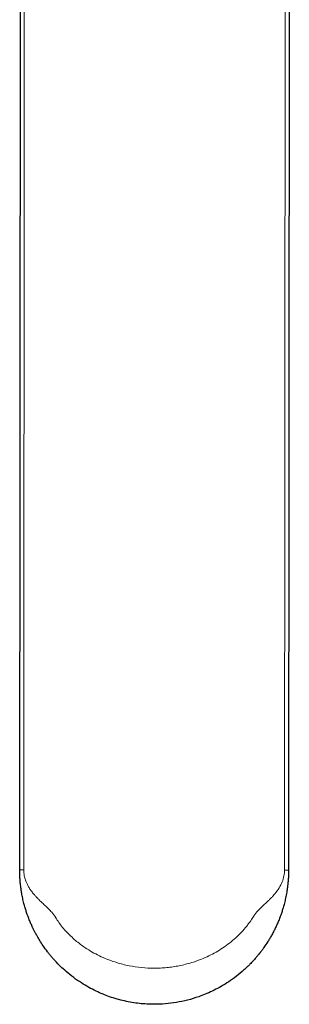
# Model space of a CAD drawing. Header units: millimetres. Extents: x 8 to 974, y 12 to 621.
# Tile 10 of 56: x 488 to 513, y 82 to 175. Entities that reach past the tile are written whole.
import ezdxf

# ---------------------------------------------------------------- set-up
doc = ezdxf.new("R2010")
doc.units = ezdxf.units.MM

msp = doc.modelspace()

# ---------------------------------------------------------------- linework, layer by layer
at = {"color": 7, "linetype": 'Continuous', "lineweight": 30}
for p, q in [((487.7, 94.606), (487.767, 184.573)), ((513.067, 184.43), (513, 94.587))]:
    msp.add_line(p, q, dxfattribs=at)
at = {"color": 8, "linetype": 'Continuous', "lineweight": 0}
for p, q in [((488.141, 184.272), (488.074, 94.606)), ((512.625, 94.588), (512.692, 184.159))]:
    msp.add_line(p, q, dxfattribs=at)
at = {"color": 7, "linetype": 'Continuous', "lineweight": 30}
msp.add_open_spline([(513, 94.587), (512.998, 94.454), (512.996, 94.174), (512.973, 93.739), (512.938, 93.326), (512.889, 92.91), (512.822, 92.463), (512.727, 91.968), (512.613, 91.483), (512.499, 91.065), (512.382, 90.687), (512.253, 90.309), (512.106, 89.92), (511.946, 89.538), (511.787, 89.188), (511.617, 88.842), (511.437, 88.503), (511.245, 88.165), (511.001, 87.766), (510.792, 87.452), (510.625, 87.219), (510.565, 87.136), (510.504, 87.053), (510.443, 86.971), (510.393, 86.905), (510.337, 86.833), (510.259, 86.734), (510.121, 86.561), (509.914, 86.314), (509.654, 86.023), (509.386, 85.742), (509.145, 85.503), (508.942, 85.311), (508.769, 85.155), (508.435, 84.862), (507.922, 84.451), (507.209, 83.957), (506.509, 83.538), (505.829, 83.187), (505.177, 82.897), (504.408, 82.604), (503.503, 82.33), (502.45, 82.107), (501.4, 81.976), (500.471, 81.937), (499.661, 81.959), (498.962, 82.017), (498.26, 82.114), (497.556, 82.252), (496.852, 82.433), (496.178, 82.648), (495.52, 82.898), (494.866, 83.189), (494.185, 83.541), (493.483, 83.962), (492.768, 84.457), (492.116, 84.981), (491.537, 85.512), (491.165, 85.894), (490.932, 86.15), (490.825, 86.271), (490.72, 86.393), (490.616, 86.516), (490.514, 86.641), (490.414, 86.767), (490.207, 87.033), (489.924, 87.423), (489.6, 87.921), (489.384, 88.287), (489.247, 88.533), (489.169, 88.68), (489.1, 88.811), (489.041, 88.927), (488.991, 89.028), (488.95, 89.114), (488.871, 89.279), (488.751, 89.542), (488.593, 89.921), (488.448, 90.305), (488.321, 90.675), (488.206, 91.048), (488.089, 91.47), (487.982, 91.923), (487.897, 92.359), (487.837, 92.729), (487.795, 93.036), (487.761, 93.337), (487.734, 93.648), (487.713, 93.984), (487.702, 94.301), (487.7, 94.507), (487.7, 94.606)], degree=3, knots=[0, 0, 0, 0, 0.009965, 0.020849, 0.032725, 0.041547, 0.053285, 0.067945, 0.081077, 0.092348, 0.10176, 0.111773, 0.123057, 0.133413, 0.142882, 0.151773, 0.162133, 0.171593, 0.180997, 0.197408, 0.199984, 0.202559, 0.205134, 0.207708, 0.210282, 0.211359, 0.21459, 0.219759, 0.228039, 0.23885, 0.249156, 0.257373, 0.264398, 0.270232, 0.274875, 0.297925, 0.319667, 0.340103, 0.359232, 0.377057, 0.393581, 0.420843, 0.447595, 0.473852, 0.499628, 0.516816, 0.534215, 0.551831, 0.569668, 0.587729, 0.606019, 0.622585, 0.640455, 0.659633, 0.680119, 0.701916, 0.725024, 0.743055, 0.761088, 0.765137, 0.769187, 0.773236, 0.777285, 0.781335, 0.785385, 0.789435, 0.806763, 0.821651, 0.834101, 0.83869, 0.842833, 0.846529, 0.849779, 0.852583, 0.854944, 0.856863, 0.866227, 0.876501, 0.887729, 0.897462, 0.906624, 0.918006, 0.931608, 0.943087, 0.952836, 0.960856, 0.96715, 0.97621, 0.984686, 0.992605, 1, 1, 1, 1], dxfattribs=at)
at = {"color": 8, "linetype": 'Continuous', "lineweight": 0}
for points in [[(487.7, 94.606), (487.705, 94.606), (487.715, 94.606), (487.794, 94.606), (487.913, 94.606), (488.02, 94.606), (488.074, 94.606)], [(513, 94.587), (512.995, 94.587), (512.985, 94.587), (512.905, 94.587), (512.787, 94.587), (512.679, 94.588), (512.625, 94.588)]]:
    msp.add_open_spline(points, degree=3, dxfattribs=at)
msp.add_open_spline([(488.074, 94.606), (488.086, 94.418), (488.109, 94.03), (488.262, 93.565), (488.427, 93.202), (488.58, 92.929), (488.759, 92.654), (488.944, 92.408), (489.131, 92.187), (489.322, 91.982), (489.551, 91.75), (489.822, 91.492), (490.105, 91.229), (490.356, 90.988), (490.555, 90.79), (490.812, 90.515), (491.063, 90.123), (491.383, 89.631), (491.732, 89.187), (492.112, 88.753), (492.517, 88.346), (492.945, 87.961), (493.446, 87.562), (494.022, 87.158), (494.68, 86.765), (495.368, 86.418), (496.086, 86.116), (496.954, 85.819), (497.979, 85.56), (499.16, 85.385), (500.156, 85.337), (500.953, 85.357), (501.547, 85.4), (502.136, 85.473), (502.72, 85.574), (503.298, 85.705), (503.932, 85.882), (504.612, 86.114), (505.329, 86.415), (506.015, 86.761), (506.671, 87.152), (507.296, 87.589), (507.885, 88.066), (508.433, 88.584), (508.814, 89.004), (509.058, 89.302), (509.181, 89.46), (509.297, 89.614), (509.395, 89.748), (509.482, 89.883), (509.582, 90.035), (509.69, 90.205), (509.797, 90.365), (509.892, 90.494), (509.997, 90.625), (510.135, 90.773), (510.319, 90.959), (510.552, 91.185), (510.819, 91.435), (511.088, 91.69), (511.328, 91.929), (511.529, 92.141), (511.798, 92.45), (512.107, 92.874), (512.402, 93.442), (512.589, 94.014), (512.613, 94.4), (512.625, 94.588)], degree=3, knots=[0, 0, 0, 0, 0.016853, 0.03468, 0.043816, 0.053413, 0.063531, 0.074219, 0.082143, 0.090651, 0.100487, 0.112849, 0.125829, 0.136738, 0.145444, 0.151954, 0.171608, 0.1878, 0.205624, 0.223309, 0.240744, 0.258334, 0.276135, 0.299451, 0.32273, 0.346078, 0.369603, 0.393386, 0.429084, 0.464642, 0.500395, 0.518267, 0.536048, 0.553778, 0.571502, 0.589262, 0.607102, 0.630835, 0.654292, 0.677578, 0.700798, 0.724059, 0.747324, 0.77027, 0.793247, 0.7994, 0.805528, 0.811633, 0.817053, 0.820739, 0.826357, 0.833652, 0.839104, 0.844007, 0.848371, 0.854568, 0.862717, 0.872823, 0.884891, 0.897016, 0.907644, 0.916782, 0.924438, 0.946069, 0.965466, 0.983197, 1, 1, 1, 1], dxfattribs=at)

doc.saveas('drawing.dxf')
